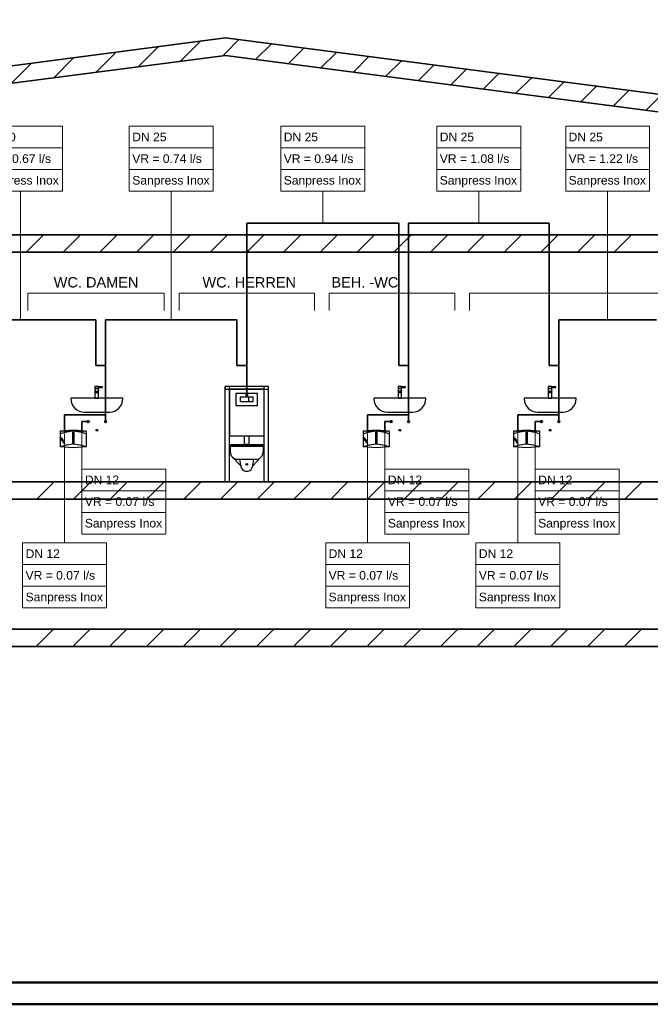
# Model space of a CAD drawing. Extents: x -110 to 890, y -109 to 311.
# Tile 2 of 7: x 148 to 294, y -109 to 118. Entities that reach past the tile are written whole.
import ezdxf
from ezdxf.lldxf.tags import DXFTag

# ---------------------------------------------------------------- set-up
doc = ezdxf.new("R2010")
doc.units = 0
doc.layers.get('0').update_dxf_attribs({"lineweight": 35})
for name, color, linetype, lineweight in [('412_OBJ', 7, 'Continuous', 25), ('DEND_OBJ', 7, 'Continuous', 25), ('OBJ', 7, 'Continuous', 25), ('Raumnummerierung', 7, 'Continuous', 18)]:
    doc.layers.add(name, color=color, linetype=linetype, lineweight=lineweight)
for name, color, linetype, lineweight, true_color in [('A_Wand_allgemein', 7, 'Continuous', 35, 0x585858), ('DEND_TWW', 1, 'DASHED2', 35, 0xff0000), ('L_Klimageraet', 7, 'Continuous', 35, 0xababab), ('Rahmen', 7, 'Continuous', 35, 0x009900), ('S_Kaltwasser', 7, 'Continuous', 35, 0x005e00), ('S_Kaltwasser_Beschriftung', 7, 'Continuous', 18, 0x005e00), ('S_Trinkwasser', 7, 'Continuous', 35, 0x005e00), ('S_Warmwasser', 1, 'fein_strichliert', 35, 0xff0000), ('S_Warmwasser_Beschriftung', 1, 'Continuous', 18, 0xff0000), ('Schmutzwasser', 7, 'Continuous', 25, 0xff6600)]:
    doc.layers.add(name, color=color, linetype=linetype, lineweight=lineweight, true_color=true_color)
doc.styles.get("Standard").update_dxf_attribs({"font": 'arial.ttf'})
tags = doc.linetypes.add('DASHED2', pattern=[0.375, 0.25, -0.125]).pattern_tags.tags
tags[6:7] = [DXFTag(74, 4), DXFTag(75, 0), DXFTag(340, '0'), DXFTag(46, 1.0), DXFTag(50, 0.0), DXFTag(44, 0.0), DXFTag(45, 0.0)]
tags[4:5] = [DXFTag(74, 4), DXFTag(75, 0), DXFTag(340, '0'), DXFTag(46, 1.0), DXFTag(50, 0.0), DXFTag(44, 0.0), DXFTag(45, 0.0)]
tags = doc.linetypes.add('fein_strichliert', pattern=[4, 1, -2, 1]).pattern_tags.tags
tags[8:9] = [DXFTag(74, 4), DXFTag(75, 0), DXFTag(340, '0'), DXFTag(46, 0.0), DXFTag(50, 0.0), DXFTag(44, 0.0), DXFTag(45, 0.0)]
tags[6:7] = [DXFTag(74, 4), DXFTag(75, 0), DXFTag(340, '0'), DXFTag(46, 0.0), DXFTag(50, 0.0), DXFTag(44, 0.0), DXFTag(45, 0.0)]
tags[4:5] = [DXFTag(74, 4), DXFTag(75, 0), DXFTag(340, '0'), DXFTag(46, 0.0), DXFTag(50, 0.0), DXFTag(44, 0.0), DXFTag(45, 0.0)]

# ---------------------------------------------------------------- blocks, each defined once
blk = doc.blocks.new('Wand-A07AMNUD1N', base_point=(-43.3, -26.63))
at = {"color": 0, "linetype": 'ByBlock', "lineweight": -2, "ltscale": 0.35}
for p, q in [((-43.3, -22.63), (660.28, -22.63)), ((-43.3, -26.63), (664.28, -26.63))]:
    blk.add_line(p, q, dxfattribs=at)
at = {"color": 0, "lineweight": -2}
for p, q in [((151.81, -26.63), (155.81, -22.63)), ((160.29, -26.63), (164.29, -22.63)), ((168.78, -26.63), (172.78, -22.63)), ((177.26, -26.63), (181.26, -22.63)), ((185.75, -26.63), (189.75, -22.63)), ((194.24, -26.63), (198.24, -22.63)), ((202.72, -26.63), (206.72, -22.63)), ((211.21, -26.63), (215.21, -22.63)), ((219.69, -26.63), (223.69, -22.63)), ((228.18, -26.63), (232.18, -22.63)), ((236.66, -26.63), (240.66, -22.63)), ((245.15, -26.63), (249.15, -22.63)), ((253.63, -26.63), (257.63, -22.63)), ((262.12, -26.63), (266.12, -22.63)), ((270.6, -26.63), (274.6, -22.63)), ((279.09, -26.63), (283.09, -22.63)), ((287.57, -26.63), (291.57, -22.63))]:
    blk.add_line(p, q, dxfattribs=at)
blk = doc.blocks.new('Wand-A07AMNUH1N', base_point=(-43.3, 64.44))
at = {"color": 0, "linetype": 'ByBlock', "lineweight": -2, "ltscale": 0.35}
for p, q in [((434.31, 68.44), (-43.3, 68.44)), ((434.31, 64.44), (-43.3, 64.44))]:
    blk.add_line(p, q, dxfattribs=at)
at = {"color": 0, "lineweight": -2}
for p, q in [((149.54, 64.44), (153.54, 68.44)), ((158.02, 64.44), (162.02, 68.44)), ((166.51, 64.44), (170.51, 68.44)), ((175, 64.44), (179, 68.44)), ((183.48, 64.44), (187.48, 68.44)), ((191.97, 64.44), (195.97, 68.44)), ((200.45, 64.44), (204.45, 68.44)), ((208.94, 64.44), (212.94, 68.44)), ((217.42, 64.44), (221.42, 68.44)), ((225.91, 64.44), (229.91, 68.44)), ((234.39, 64.44), (238.39, 68.44)), ((242.88, 64.44), (246.88, 68.44)), ((251.36, 64.44), (255.36, 68.44)), ((259.85, 64.44), (263.85, 68.44)), ((268.33, 64.44), (272.33, 68.44)), ((276.82, 64.44), (280.82, 68.44)), ((285.3, 64.44), (289.3, 68.44))]:
    blk.add_line(p, q, dxfattribs=at)
blk = doc.blocks.new('Wand-A07AMNUT1N', base_point=(-43.3, 7.44))
at = {"color": 0, "linetype": 'ByBlock', "lineweight": -2, "ltscale": 0.35}
for p, q in [((-43.3, 11.44), (434.31, 11.44)), ((-43.3, 7.44), (434.31, 7.44))]:
    blk.add_line(p, q, dxfattribs=at)
at = {"color": 0, "lineweight": -2}
for p, q in [((151.94, 7.44), (155.94, 11.44)), ((160.43, 7.44), (164.43, 11.44)), ((168.91, 7.44), (172.91, 11.44)), ((177.4, 7.44), (181.4, 11.44)), ((185.88, 7.44), (189.88, 11.44)), ((194.37, 7.44), (198.37, 11.44)), ((202.85, 7.44), (206.85, 11.44)), ((211.34, 7.44), (215.34, 11.44)), ((219.82, 7.44), (223.82, 11.44)), ((228.31, 7.44), (232.31, 11.44)), ((236.8, 7.44), (240.8, 11.44)), ((245.28, 7.44), (249.28, 11.44)), ((253.77, 7.44), (257.77, 11.44)), ((262.25, 7.44), (266.25, 11.44)), ((270.74, 7.44), (274.74, 11.44)), ((279.22, 7.44), (283.22, 11.44)), ((287.71, 7.44), (291.71, 11.44))]:
    blk.add_line(p, q, dxfattribs=at)
blk = doc.blocks.new('Blockreferenz-A07AMNW91N', base_point=(229.81, 23.12))
at = {"color": 0, "linetype": 'ByBlock', "lineweight": -2, "ltscale": 0.25}
for p, q in [((235.37, 33.44), (235.37, 33.02)), ((236.21, 33.44), (235.37, 33.44)), ((235.37, 33.44), (235.37, 30.72)), ((236.21, 33.44), (235.37, 33.44)), ((235.37, 33.04), (236.21, 33.04)), ((235.37, 33.02), (236.21, 33.02)), ((235.57, 32.26), (235.57, 32)), ((235.57, 32.08), (236.01, 32.08)), ((235.57, 32), (236.01, 32)), ((236.01, 32), (236.01, 32.26)), ((236.21, 33.02), (236.21, 33.44)), ((236.21, 30.72), (236.21, 33.44)), ((236.21, 33.36), (236.21, 33.2)), ((237.11, 33.36), (236.21, 33.36)), ((236.21, 33.32), (236.21, 33.24)), ((237.07, 33.32), (236.21, 33.32)), ((236.21, 33.24), (237.07, 33.24)), ((236.21, 33.2), (236.21, 33.22)), ((236.21, 33.2), (237.11, 33.2)), ((237.07, 33.24), (237.07, 33.32)), ((237.11, 33.2), (237.11, 33.36)), ((241.71, 30.72), (229.91, 30.72)), ((235.37, 30.72), (236.21, 30.72)), ((232.91, 27.52), (238.71, 27.52))]:
    blk.add_line(p, q, dxfattribs=at)
blk.add_circle((235.79, 32.58), 0.38, dxfattribs=at)
for centre, major_axis in [((229.91, 30.62), (0, 0.1)), ((232.91, 30.62), (-3.1, 0)), ((238.71, 30.62), (0, -3.1)), ((241.71, 30.62), (0.1, 0))]:
    blk.add_ellipse(centre, major_axis=major_axis, ratio=1, start_param=0, end_param=1.570796, dxfattribs=at)
at = {"layer": 'DEND_TWW', "linetype": 'DASHED2', "ltscale": 0.35}
blk.add_circle((233.81, 25.32), 0.2, dxfattribs=at)
at = {"layer": 'S_Trinkwasser', "linetype": 'ByBlock', "ltscale": 0.35}
blk.add_circle((237.81, 25.32), 0.2, dxfattribs=at)
at = {"layer": 'Schmutzwasser', "linetype": 'ByBlock', "lineweight": -2, "ltscale": 0.25}
blk.add_circle((235.81, 23.32), 0.2, dxfattribs=at)
blk = doc.blocks.new('Blockreferenz-A07AMNWL1N', base_point=(264.5, 23.12))
at = {"color": 0, "linetype": 'ByBlock', "lineweight": -2, "ltscale": 0.25}
for p, q in [((270.06, 33.44), (270.06, 33.02)), ((270.9, 33.44), (270.06, 33.44)), ((270.06, 33.44), (270.06, 30.72)), ((270.9, 33.44), (270.06, 33.44)), ((270.06, 33.04), (270.9, 33.04)), ((270.06, 33.02), (270.9, 33.02)), ((270.26, 32.26), (270.26, 32)), ((270.26, 32.08), (270.7, 32.08)), ((270.26, 32), (270.7, 32)), ((270.7, 32), (270.7, 32.26)), ((270.9, 33.02), (270.9, 33.44)), ((270.9, 30.72), (270.9, 33.44)), ((270.9, 33.36), (270.9, 33.2)), ((271.8, 33.36), (270.9, 33.36)), ((270.9, 33.32), (270.9, 33.24)), ((271.76, 33.32), (270.9, 33.32)), ((270.9, 33.24), (271.76, 33.24)), ((270.9, 33.2), (270.9, 33.22)), ((270.9, 33.2), (271.8, 33.2)), ((271.76, 33.24), (271.76, 33.32)), ((271.8, 33.2), (271.8, 33.36)), ((276.4, 30.72), (264.6, 30.72)), ((270.06, 30.72), (270.9, 30.72)), ((267.6, 27.52), (273.4, 27.52))]:
    blk.add_line(p, q, dxfattribs=at)
blk.add_circle((270.48, 32.58), 0.38, dxfattribs=at)
for centre, major_axis in [((264.6, 30.62), (0, 0.1)), ((267.6, 30.62), (-3.1, 0)), ((273.4, 30.62), (0, -3.1)), ((276.4, 30.62), (0.1, 0))]:
    blk.add_ellipse(centre, major_axis=major_axis, ratio=1, start_param=0, end_param=1.570796, dxfattribs=at)
at = {"layer": 'DEND_TWW', "linetype": 'DASHED2', "ltscale": 0.35}
blk.add_circle((268.5, 25.32), 0.2, dxfattribs=at)
at = {"layer": 'S_Trinkwasser', "linetype": 'ByBlock', "ltscale": 0.35}
blk.add_circle((272.5, 25.32), 0.2, dxfattribs=at)
at = {"layer": 'Schmutzwasser', "linetype": 'ByBlock', "lineweight": -2, "ltscale": 0.25}
blk.add_circle((270.5, 23.32), 0.2, dxfattribs=at)
blk = doc.blocks.new('Blockreferenz-A07AMNWN1N', base_point=(262.06, 19.28))
at = {"color": 0, "linetype": 'ByBlock', "lineweight": -2, "ltscale": 0.25}
for p, q in [((264.06, 23.28), (262.06, 23.08)), ((265.06, 23.08), (262.06, 23.08)), ((262.06, 23.08), (262.06, 19.48)), ((263.46, 22.88), (262.06, 22.48)), ((265.06, 23.08), (263.46, 22.88)), ((266.06, 23.28), (264.06, 23.28)), ((264.96, 20.28), (264.96, 22.88)), ((265.16, 22.88), (264.96, 22.88)), ((266.66, 22.88), (265.06, 23.08)), ((268.06, 23.08), (265.06, 23.08)), ((265.16, 22.88), (265.16, 20.28)), ((268.06, 23.08), (266.06, 23.28)), ((268.06, 22.48), (266.66, 22.88)), ((268.06, 23.08), (268.06, 19.48)), ((262.86, 20.88), (262.26, 21.68)), ((262.86, 20.88), (262.26, 21.08)), ((262.26, 21.08), (262.86, 20.48)), ((263.06, 20.28), (262.66, 20.48)), ((262.66, 20.48), (262.86, 20.48)), ((262.86, 20.48), (262.86, 20.68)), ((262.86, 20.68), (263.06, 20.28)), ((263.46, 19.88), (262.06, 19.48)), ((265.06, 19.28), (262.06, 19.48)), ((265.06, 20.08), (263.46, 19.88)), ((265.16, 20.28), (264.96, 20.28)), ((266.66, 19.88), (265.06, 20.08)), ((268.06, 19.48), (265.06, 19.28)), ((268.06, 19.48), (266.66, 19.88))]:
    blk.add_line(p, q, dxfattribs=at)
at = {"color": 3, "linetype": 'ByBlock', "lineweight": -2, "ltscale": 0.25, "true_color": 0x00ff00}
blk.add_circle((263.06, 23.08), 0.2, dxfattribs=at)
at = {"color": 1, "linetype": 'ByBlock', "lineweight": -2, "ltscale": 0.25, "true_color": 0xff0000}
blk.add_circle((267.06, 23.08), 0.2, dxfattribs=at)
blk = doc.blocks.new('Blockreferenz-A07AMNWP1N', base_point=(195.44, 11.44))
at = {"color": 0, "linetype": 'ByBlock', "lineweight": -2, "ltscale": 0.25}
for p, q in [((195.44, 33.44), (195.44, 32.84)), ((205.44, 33.44), (195.44, 33.44)), ((195.44, 11.44), (195.44, 33.44)), ((195.44, 32.84), (205.44, 32.84)), ((196.44, 11.44), (196.44, 33.44)), ((196.44, 32.84), (196.44, 22.04)), ((204.44, 32.84), (196.44, 32.84)), ((197.94, 31.84), (197.94, 29.04)), ((202.94, 31.84), (197.94, 31.84)), ((202.94, 29.04), (202.94, 31.84)), ((204.44, 11.44), (204.44, 33.44)), ((204.44, 22.04), (204.44, 32.84)), ((205.44, 32.84), (205.44, 33.44)), ((205.44, 11.44), (205.44, 33.44)), ((198.94, 30.94), (198.94, 29.94)), ((201.94, 30.94), (198.94, 30.94)), ((198.94, 29.94), (201.94, 29.94)), ((200.94, 29.94), (200.94, 30.94)), ((201.94, 29.94), (201.94, 30.94)), ((197.94, 29.04), (202.94, 29.04)), ((196.44, 22.04), (204.44, 22.04)), ((199.94, 20.04), (199.94, 22.04)), ((199.94, 22.04), (200.94, 22.04)), ((200.94, 22.04), (200.94, 20.04)), ((196.64, 19.74), (196.64, 19.64)), ((204.24, 19.74), (196.64, 19.74)), ((196.64, 19.64), (204.24, 19.64)), ((196.64, 19.64), (196.64, 18.34)), ((196.94, 20.04), (203.94, 20.04)), ((200.94, 20.04), (199.94, 20.04)), ((204.24, 19.64), (204.24, 19.74)), ((204.24, 19.64), (204.24, 18.34)), ((199.04, 15.14), (197.24, 17.04)), ((198.44, 16.64), (202.44, 16.64)), ((199.04, 15.24), (198.84, 16.64)), ((201.84, 15.14), (203.64, 17.04)), ((201.84, 15.24), (202.04, 16.64))]:
    blk.add_line(p, q, dxfattribs=at)
at = {"color": 3, "linetype": 'ByBlock', "lineweight": -2, "ltscale": 0.25, "true_color": 0x00ff00}
blk.add_circle((200.44, 31.44), 0.2, dxfattribs=at)
at = {"color": 22, "linetype": 'ByBlock', "lineweight": -2, "ltscale": 0.25, "true_color": 0xcc3300}
blk.add_circle((200.44, 15.44), 0.2, dxfattribs=at)
at = {"color": 0, "linetype": 'ByBlock', "lineweight": -2, "ltscale": 0.25}
for centre, major_axis, end_param in [((196.94, 19.74), (0, 0.3), 1.570796), ((198.34, 18.34), (-1.7, 0), 1.629552), ((202.54, 18.34), (-0.1, -1.7), 1.629552), ((203.94, 19.74), (0.3, 0), 1.570796), ((200.44, 15.24), (-1.4, 0), 3.141593)]:
    blk.add_ellipse(centre, major_axis=major_axis, ratio=1, start_param=0, end_param=end_param, dxfattribs=at)
blk = doc.blocks.new('Blockreferenz-A07AMNWR1N', base_point=(227.36, 19.28))
at = {"color": 0, "linetype": 'ByBlock', "lineweight": -2, "ltscale": 0.25}
for p, q in [((229.36, 23.28), (227.36, 23.08)), ((230.36, 23.08), (227.36, 23.08)), ((227.36, 23.08), (227.36, 19.48)), ((228.76, 22.88), (227.36, 22.48)), ((230.36, 23.08), (228.76, 22.88)), ((231.36, 23.28), (229.36, 23.28)), ((230.26, 20.28), (230.26, 22.88)), ((230.46, 22.88), (230.26, 22.88)), ((231.96, 22.88), (230.36, 23.08)), ((233.36, 23.08), (230.36, 23.08)), ((230.46, 22.88), (230.46, 20.28)), ((233.36, 23.08), (231.36, 23.28)), ((233.36, 22.48), (231.96, 22.88)), ((233.36, 23.08), (233.36, 19.48)), ((228.16, 20.88), (227.56, 21.68)), ((228.16, 20.88), (227.56, 21.08)), ((227.56, 21.08), (228.16, 20.48)), ((228.36, 20.28), (227.96, 20.48)), ((227.96, 20.48), (228.16, 20.48)), ((228.16, 20.48), (228.16, 20.68)), ((228.16, 20.68), (228.36, 20.28)), ((228.76, 19.88), (227.36, 19.48)), ((230.36, 19.28), (227.36, 19.48)), ((230.36, 20.08), (228.76, 19.88)), ((230.46, 20.28), (230.26, 20.28)), ((231.96, 19.88), (230.36, 20.08)), ((233.36, 19.48), (230.36, 19.28)), ((233.36, 19.48), (231.96, 19.88))]:
    blk.add_line(p, q, dxfattribs=at)
at = {"color": 3, "linetype": 'ByBlock', "lineweight": -2, "ltscale": 0.25, "true_color": 0x00ff00}
blk.add_circle((228.36, 23.08), 0.2, dxfattribs=at)
at = {"color": 1, "linetype": 'ByBlock', "lineweight": -2, "ltscale": 0.25, "true_color": 0xff0000}
blk.add_circle((232.36, 23.08), 0.2, dxfattribs=at)
blk = doc.blocks.new('Blockreferenz-A07AMNWT1N', base_point=(159.84, 23.12))
at = {"color": 0, "linetype": 'ByBlock', "lineweight": -2, "ltscale": 0.25}
for p, q in [((165.4, 33.44), (165.4, 33.02)), ((166.24, 33.44), (165.4, 33.44)), ((165.4, 33.44), (165.4, 30.72)), ((166.24, 33.44), (165.4, 33.44)), ((165.4, 33.04), (166.24, 33.04)), ((165.4, 33.02), (166.24, 33.02)), ((165.6, 32.26), (165.6, 32)), ((165.6, 32.08), (166.04, 32.08)), ((165.6, 32), (166.04, 32)), ((166.04, 32), (166.04, 32.26)), ((166.24, 33.02), (166.24, 33.44)), ((166.24, 30.72), (166.24, 33.44)), ((166.24, 33.36), (166.24, 33.2)), ((167.14, 33.36), (166.24, 33.36)), ((166.24, 33.32), (166.24, 33.24)), ((167.1, 33.32), (166.24, 33.32)), ((166.24, 33.24), (167.1, 33.24)), ((166.24, 33.2), (166.24, 33.22)), ((166.24, 33.2), (167.14, 33.2)), ((167.1, 33.24), (167.1, 33.32)), ((167.14, 33.2), (167.14, 33.36)), ((171.74, 30.72), (159.94, 30.72)), ((165.4, 30.72), (166.24, 30.72)), ((162.94, 27.52), (168.74, 27.52))]:
    blk.add_line(p, q, dxfattribs=at)
blk.add_circle((165.82, 32.58), 0.38, dxfattribs=at)
for centre, major_axis in [((159.94, 30.62), (0, 0.1)), ((162.94, 30.62), (-3.1, 0)), ((168.74, 30.62), (0, -3.1)), ((171.74, 30.62), (0.1, 0))]:
    blk.add_ellipse(centre, major_axis=major_axis, ratio=1, start_param=0, end_param=1.570796, dxfattribs=at)
at = {"layer": 'DEND_TWW', "linetype": 'DASHED2', "ltscale": 0.35}
blk.add_circle((163.84, 25.32), 0.2, dxfattribs=at)
at = {"layer": 'S_Trinkwasser', "linetype": 'ByBlock', "ltscale": 0.35}
blk.add_circle((167.84, 25.32), 0.2, dxfattribs=at)
at = {"layer": 'Schmutzwasser', "linetype": 'ByBlock', "lineweight": -2, "ltscale": 0.25}
blk.add_circle((165.84, 23.32), 0.2, dxfattribs=at)
blk = doc.blocks.new('Blockreferenz-A07AMNWV1N', base_point=(157.39, 19.28))
at = {"color": 0, "linetype": 'ByBlock', "lineweight": -2, "ltscale": 0.25}
for p, q in [((159.39, 23.28), (157.39, 23.08)), ((160.39, 23.08), (157.39, 23.08)), ((157.39, 23.08), (157.39, 19.48)), ((158.79, 22.88), (157.39, 22.48)), ((160.39, 23.08), (158.79, 22.88)), ((161.39, 23.28), (159.39, 23.28)), ((160.29, 20.28), (160.29, 22.88)), ((160.49, 22.88), (160.29, 22.88)), ((161.99, 22.88), (160.39, 23.08)), ((163.39, 23.08), (160.39, 23.08)), ((160.49, 22.88), (160.49, 20.28)), ((163.39, 23.08), (161.39, 23.28)), ((163.39, 22.48), (161.99, 22.88)), ((163.39, 23.08), (163.39, 19.48)), ((158.19, 20.88), (157.59, 21.68)), ((158.19, 20.88), (157.59, 21.08)), ((157.59, 21.08), (158.19, 20.48)), ((158.39, 20.28), (157.99, 20.48)), ((157.99, 20.48), (158.19, 20.48)), ((158.19, 20.48), (158.19, 20.68)), ((158.19, 20.68), (158.39, 20.28)), ((158.79, 19.88), (157.39, 19.48)), ((160.39, 19.28), (157.39, 19.48)), ((160.39, 20.08), (158.79, 19.88)), ((160.49, 20.28), (160.29, 20.28)), ((161.99, 19.88), (160.39, 20.08)), ((163.39, 19.48), (160.39, 19.28)), ((163.39, 19.48), (161.99, 19.88))]:
    blk.add_line(p, q, dxfattribs=at)
at = {"color": 3, "linetype": 'ByBlock', "lineweight": -2, "ltscale": 0.25, "true_color": 0x00ff00}
blk.add_circle((158.39, 23.08), 0.2, dxfattribs=at)
at = {"color": 1, "linetype": 'ByBlock', "lineweight": -2, "ltscale": 0.25, "true_color": 0xff0000}
blk.add_circle((162.39, 23.08), 0.2, dxfattribs=at)
blk = doc.blocks.new('Wand-A07AMNXD1N', base_point=(-47.3, 78.75))
at = {"color": 0, "linetype": 'ByBlock', "lineweight": -2, "ltscale": 0.35}
for p, q in [((-47.3, 82.27), (195.5, 113.92)), ((-43.3, 78.75), (195.5, 109.89))]:
    blk.add_line(p, q, dxfattribs=at)
at = {"color": 0, "lineweight": -2}
for p, q in [((175.4, 107.27), (180.04, 111.9)), ((185.15, 108.54), (189.79, 113.18)), ((155.88, 104.72), (160.52, 109.36)), ((165.64, 105.99), (170.28, 110.63)), ((194.91, 109.81), (195.5, 110.4)), ((146.13, 103.45), (150.76, 108.09)), ((126.61, 100.91), (131.25, 105.54)), ((136.37, 102.18), (141.01, 106.82)), ((107.1, 98.36), (111.73, 103)), ((116.85, 99.63), (121.49, 104.27)), ((87.58, 95.82), (92.22, 100.46)), ((97.34, 97.09), (101.98, 101.73)), ((68.07, 93.27), (72.71, 97.91)), ((77.82, 94.54), (82.46, 99.18)), ((58.31, 92), (62.95, 96.64)), ((38.79, 89.46), (43.43, 94.1)), ((48.55, 90.73), (53.19, 95.37)), ((19.28, 86.91), (23.92, 91.55)), ((29.04, 88.18), (33.68, 92.82)), ((-0.23, 84.37), (4.4, 89.01)), ((9.52, 85.64), (14.16, 90.28)), ((-19.75, 81.82), (-15.11, 86.46)), ((-9.99, 83.1), (-5.35, 87.74)), ((-29.51, 80.55), (-24.87, 85.19)), ((-45.95, 81.08), (-44.38, 82.65)), ((-39.26, 79.28), (-34.63, 83.92))]:
    blk.add_line(p, q, dxfattribs=at)
blk = doc.blocks.new('Wand-A07AMNXF1N', base_point=(195.5, 78.75))
at = {"color": 0, "linetype": 'ByBlock', "lineweight": -2, "ltscale": 0.35}
for p, q in [((438.31, 82.27), (195.5, 113.92)), ((434.31, 78.75), (195.5, 109.89))]:
    blk.add_line(p, q, dxfattribs=at)
at = {"color": 0, "lineweight": -2}
for p, q in [((195.5, 110.4), (198.62, 113.51)), ((202.56, 108.97), (206.12, 112.54)), ((210.06, 107.99), (213.63, 111.56)), ((217.57, 107.01), (221.14, 110.58)), ((225.08, 106.03), (228.64, 109.6)), ((232.58, 105.05), (236.15, 108.62)), ((240.09, 104.07), (243.66, 107.64)), ((247.6, 103.1), (251.16, 106.66)), ((255.1, 102.12), (258.67, 105.69)), ((262.61, 101.14), (266.18, 104.71)), ((270.12, 100.16), (273.68, 103.73)), ((277.62, 99.18), (281.19, 102.75)), ((285.13, 98.2), (288.7, 101.77)), ((292.64, 97.22), (296.2, 100.79)), ((300.14, 96.25), (303.71, 99.81)), ((307.65, 95.27), (311.22, 98.84)), ((315.16, 94.29), (318.72, 97.86)), ((322.66, 93.31), (326.23, 96.88)), ((330.17, 92.33), (333.74, 95.9)), ((337.68, 91.35), (341.24, 94.92)), ((345.18, 90.37), (348.75, 93.94)), ((352.69, 89.39), (356.26, 92.96)), ((360.2, 88.42), (363.76, 91.98)), ((367.7, 87.44), (371.27, 91.01)), ((375.21, 86.46), (378.78, 90.03)), ((382.72, 85.48), (386.28, 89.05)), ((390.22, 84.5), (393.79, 88.07)), ((397.73, 83.52), (401.3, 87.09)), ((405.24, 82.54), (408.8, 86.11)), ((412.74, 81.57), (416.31, 85.13)), ((420.25, 80.59), (423.82, 84.16)), ((427.76, 79.61), (431.32, 83.18))]:
    blk.add_line(p, q, dxfattribs=at)
blk = doc.blocks.new('Bauteilbeschriftung-A07AMNYB1N', base_point=(274.09, 48.82))
at = {"color": 0, "lineweight": -2}
for p, q in [((274.09, 93.54), (293.46, 93.54)), ((274.09, 78.54), (274.09, 93.54)), ((293.46, 93.54), (293.46, 78.54)), ((274.09, 88.54), (293.46, 88.54)), ((274.09, 83.54), (293.46, 83.54)), ((293.46, 78.54), (274.09, 78.54))]:
    blk.add_line(p, q, dxfattribs=at)
at = {"color": 0, "linetype": 'ByBlock', "lineweight": -2, "ltscale": 0.18}
blk.add_line((283.78, 78.54), (283.78, 48.82), dxfattribs=at)
at = {"color": 0, "linetype": 'ByBlock', "lineweight": -2, "ltscale": 0.18, "char_height": 2, "attachment_point": 1}
for s, insert in [('{\\fArial;DN 25}', (274.75, 92.04)), ('{\\fArial;VR = 1.22 l/s}', (274.75, 87.04)), ('{\\fArial;Sanpress Inox}', (274.75, 82.04))]:
    blk.add_mtext(s, dxfattribs=dict(at, insert=insert))
blk = doc.blocks.new('Bauteilbeschriftung-A07AMNYD1N', base_point=(244.34, 71.11))
at = {"color": 0, "lineweight": -2}
for p, q in [((244.34, 93.54), (263.72, 93.54)), ((244.34, 78.54), (244.34, 93.54)), ((263.72, 93.54), (263.72, 78.54)), ((244.34, 88.54), (263.72, 88.54)), ((244.34, 83.54), (263.72, 83.54)), ((263.72, 78.54), (244.34, 78.54))]:
    blk.add_line(p, q, dxfattribs=at)
at = {"color": 0, "linetype": 'ByBlock', "lineweight": -2, "ltscale": 0.18}
blk.add_line((254.03, 78.54), (254.03, 71.11), dxfattribs=at)
at = {"color": 0, "linetype": 'ByBlock', "lineweight": -2, "ltscale": 0.18, "char_height": 2, "attachment_point": 1}
for s, insert in [('{\\fArial;DN 25}', (245.01, 92.04)), ('{\\fArial;VR = 1.08 l/s}', (245.01, 87.04)), ('{\\fArial;Sanpress Inox}', (245.01, 82.04))]:
    blk.add_mtext(s, dxfattribs=dict(at, insert=insert))
blk = doc.blocks.new('Bauteilbeschriftung-A07AMNYF1N', base_point=(208.31, 71.11))
at = {"color": 0, "lineweight": -2}
for p, q in [((208.31, 93.54), (227.69, 93.54)), ((208.31, 78.54), (208.31, 93.54)), ((227.69, 93.54), (227.69, 78.54)), ((208.31, 88.54), (227.69, 88.54)), ((208.31, 83.54), (227.69, 83.54)), ((227.69, 78.54), (208.31, 78.54))]:
    blk.add_line(p, q, dxfattribs=at)
at = {"color": 0, "linetype": 'ByBlock', "lineweight": -2, "ltscale": 0.18}
blk.add_line((218, 78.54), (218, 71.11), dxfattribs=at)
at = {"color": 0, "linetype": 'ByBlock', "lineweight": -2, "ltscale": 0.18, "char_height": 2, "attachment_point": 1}
for s, insert in [('{\\fArial;DN 25}', (208.98, 92.04)), ('{\\fArial;VR = 0.94 l/s}', (208.98, 87.04)), ('{\\fArial;Sanpress Inox}', (208.98, 82.04))]:
    blk.add_mtext(s, dxfattribs=dict(at, insert=insert))
blk = doc.blocks.new('Bauteilbeschriftung-A07AMNYH1N', base_point=(173.33, 48.82))
at = {"color": 0, "lineweight": -2}
for p, q in [((173.33, 93.54), (192.7, 93.54)), ((173.33, 78.54), (173.33, 93.54)), ((192.7, 93.54), (192.7, 78.54)), ((173.33, 88.54), (192.7, 88.54)), ((173.33, 83.54), (192.7, 83.54)), ((192.7, 78.54), (173.33, 78.54))]:
    blk.add_line(p, q, dxfattribs=at)
at = {"color": 0, "linetype": 'ByBlock', "lineweight": -2, "ltscale": 0.18}
blk.add_line((183.02, 78.54), (183.02, 48.82), dxfattribs=at)
at = {"color": 0, "linetype": 'ByBlock', "lineweight": -2, "ltscale": 0.18, "char_height": 2, "attachment_point": 1}
for s, insert in [('{\\fArial;DN 25}', (174, 92.04)), ('{\\fArial;VR = 0.74 l/s}', (174, 87.04)), ('{\\fArial;Sanpress Inox}', (174, 82.04))]:
    blk.add_mtext(s, dxfattribs=dict(at, insert=insert))
blk = doc.blocks.new('Bauteilbeschriftung-A07AMNYJ1N', base_point=(138.52, 48.82))
at = {"color": 0, "lineweight": -2}
for p, q in [((138.52, 93.54), (157.89, 93.54)), ((138.52, 78.54), (138.52, 93.54)), ((157.89, 93.54), (157.89, 78.54)), ((138.52, 88.54), (157.89, 88.54)), ((138.52, 83.54), (157.89, 83.54)), ((157.89, 78.54), (138.52, 78.54))]:
    blk.add_line(p, q, dxfattribs=at)
at = {"color": 0, "linetype": 'ByBlock', "lineweight": -2, "ltscale": 0.18}
blk.add_line((148.2, 78.54), (148.2, 48.82), dxfattribs=at)
at = {"color": 0, "linetype": 'ByBlock', "lineweight": -2, "ltscale": 0.18, "char_height": 2, "attachment_point": 1}
for s, insert in [('{\\fArial;DN 20}', (139.18, 92.04)), ('{\\fArial;VR = 0.67 l/s}', (139.18, 87.04)), ('{\\fArial;Sanpress Inox}', (139.18, 82.04))]:
    blk.add_mtext(s, dxfattribs=dict(at, insert=insert))
blk = doc.blocks.new('Bauteilbeschriftung-A07AMNYX1N', base_point=(148.7, -17.68))
at = {"color": 0, "linetype": 'ByBlock', "lineweight": -2, "ltscale": 0.18}
blk.add_line((158.39, -2.68), (158.39, 22.59), dxfattribs=at)
at = {"color": 0, "lineweight": -2}
for p, q in [((148.7, -2.68), (168.08, -2.68)), ((148.7, -17.68), (148.7, -2.68)), ((168.08, -2.68), (168.08, -17.68)), ((148.7, -7.68), (168.08, -7.68)), ((148.7, -12.68), (168.08, -12.68)), ((168.08, -17.68), (148.7, -17.68))]:
    blk.add_line(p, q, dxfattribs=at)
at = {"color": 0, "linetype": 'ByBlock', "lineweight": -2, "ltscale": 0.18, "char_height": 2, "attachment_point": 1}
for s, insert in [('{\\fArial;DN 12}', (149.37, -4.18)), ('{\\fArial;VR = 0.07 l/s}', (149.37, -9.18)), ('{\\fArial;Sanpress Inox}', (149.37, -14.18))]:
    blk.add_mtext(s, dxfattribs=dict(at, insert=insert))
blk = doc.blocks.new('Bauteilbeschriftung-A07AMNYZ1N', base_point=(218.67, -17.68))
at = {"color": 0, "linetype": 'ByBlock', "lineweight": -2, "ltscale": 0.18}
blk.add_line((228.36, -2.68), (228.36, 22.59), dxfattribs=at)
at = {"color": 0, "lineweight": -2}
for p, q in [((218.67, -2.68), (238.04, -2.68)), ((218.67, -17.68), (218.67, -2.68)), ((238.04, -2.68), (238.04, -17.68)), ((218.67, -7.68), (238.04, -7.68)), ((218.67, -12.68), (238.04, -12.68)), ((238.04, -17.68), (218.67, -17.68))]:
    blk.add_line(p, q, dxfattribs=at)
at = {"color": 0, "linetype": 'ByBlock', "lineweight": -2, "ltscale": 0.18, "char_height": 2, "attachment_point": 1}
for s, insert in [('{\\fArial;DN 12}', (219.34, -4.18)), ('{\\fArial;VR = 0.07 l/s}', (219.34, -9.18)), ('{\\fArial;Sanpress Inox}', (219.34, -14.18))]:
    blk.add_mtext(s, dxfattribs=dict(at, insert=insert))
blk = doc.blocks.new('Bauteilbeschriftung-A07AMNZ11N', base_point=(253.37, -17.68))
at = {"color": 0, "linetype": 'ByBlock', "lineweight": -2, "ltscale": 0.18}
blk.add_line((263.06, -2.68), (263.06, 22.59), dxfattribs=at)
at = {"color": 0, "lineweight": -2}
for p, q in [((253.37, -2.68), (272.74, -2.68)), ((253.37, -17.68), (253.37, -2.68)), ((272.74, -2.68), (272.74, -17.68)), ((253.37, -7.68), (272.74, -7.68)), ((253.37, -12.68), (272.74, -12.68)), ((272.74, -17.68), (253.37, -17.68))]:
    blk.add_line(p, q, dxfattribs=at)
at = {"color": 0, "linetype": 'ByBlock', "lineweight": -2, "ltscale": 0.18, "char_height": 2, "attachment_point": 1}
for s, insert in [('{\\fArial;DN 12}', (254.03, -4.18)), ('{\\fArial;VR = 0.07 l/s}', (254.03, -9.18)), ('{\\fArial;Sanpress Inox}', (254.03, -14.18))]:
    blk.add_mtext(s, dxfattribs=dict(at, insert=insert))
blk = doc.blocks.new('Bauteilbeschriftung-A07AMNZ91N', base_point=(162.39, -0.64))
at = {"color": 0, "linetype": 'ByBlock', "lineweight": -2, "ltscale": 0.18}
blk.add_line((162.39, 14.36), (162.39, 25.32), dxfattribs=at)
at = {"color": 0, "lineweight": -2}
for p, q in [((162.39, 14.36), (181.77, 14.36)), ((162.39, -0.64), (162.39, 14.36)), ((181.77, 14.36), (181.77, -0.64)), ((162.39, 9.36), (181.77, 9.36)), ((162.39, 4.36), (181.77, 4.36)), ((181.77, -0.64), (162.39, -0.64))]:
    blk.add_line(p, q, dxfattribs=at)
at = {"color": 0, "linetype": 'ByBlock', "lineweight": -2, "ltscale": 0.18, "char_height": 2, "attachment_point": 1}
for s, insert in [('{\\fArial;DN 12}', (163.06, 12.86)), ('{\\fArial;VR = 0.07 l/s}', (163.06, 7.86)), ('{\\fArial;Sanpress Inox}', (163.06, 2.86))]:
    blk.add_mtext(s, dxfattribs=dict(at, insert=insert))
blk = doc.blocks.new('Bauteilbeschriftung-A07AMNZB1N', base_point=(232.36, -0.64))
at = {"color": 0, "linetype": 'ByBlock', "lineweight": -2, "ltscale": 0.18}
blk.add_line((232.36, 14.36), (232.36, 25.32), dxfattribs=at)
at = {"color": 0, "lineweight": -2}
for p, q in [((232.36, 14.36), (251.73, 14.36)), ((232.36, -0.64), (232.36, 14.36)), ((251.73, 14.36), (251.73, -0.64)), ((232.36, 9.36), (251.73, 9.36)), ((232.36, 4.36), (251.73, 4.36)), ((251.73, -0.64), (232.36, -0.64))]:
    blk.add_line(p, q, dxfattribs=at)
at = {"color": 0, "linetype": 'ByBlock', "lineweight": -2, "ltscale": 0.18, "char_height": 2, "attachment_point": 1}
for s, insert in [('{\\fArial;DN 12}', (233.02, 12.86)), ('{\\fArial;VR = 0.07 l/s}', (233.02, 7.86)), ('{\\fArial;Sanpress Inox}', (233.02, 2.86))]:
    blk.add_mtext(s, dxfattribs=dict(at, insert=insert))
blk = doc.blocks.new('Bauteilbeschriftung-A07AMNZD1N', base_point=(267.06, -0.64))
at = {"color": 0, "linetype": 'ByBlock', "lineweight": -2, "ltscale": 0.18}
blk.add_line((267.06, 14.36), (267.06, 25.32), dxfattribs=at)
at = {"color": 0, "lineweight": -2}
for p, q in [((267.06, 14.36), (286.43, 14.36)), ((267.06, -0.64), (267.06, 14.36)), ((286.43, 14.36), (286.43, -0.64)), ((267.06, 9.36), (286.43, 9.36)), ((267.06, 4.36), (286.43, 4.36)), ((286.43, -0.64), (267.06, -0.64))]:
    blk.add_line(p, q, dxfattribs=at)
at = {"color": 0, "linetype": 'ByBlock', "lineweight": -2, "ltscale": 0.18, "char_height": 2, "attachment_point": 1}
for s, insert in [('{\\fArial;DN 12}', (267.72, 12.86)), ('{\\fArial;VR = 0.07 l/s}', (267.72, 7.86)), ('{\\fArial;Sanpress Inox}', (267.72, 2.86))]:
    blk.add_mtext(s, dxfattribs=dict(at, insert=insert))

msp = doc.modelspace()

# ---------------------------------------------------------------- linework, layer by layer
at = {"layer": 'Rahmen', "lineweight": 50, "ltscale": 0.5}
for points in [[(889.73, -109.23), (889.73, 310.77), (-110.49, 310.77), (-110.49, -109.23), (539.73, -109.23), (789.73, -109.23), (889.73, -109.23)], [(884.73, -104.23), (884.73, 305.77), (-85.49, 305.77), (-85.49, -104.23), (534.73, -104.23), (784.73, -104.23), (884.73, -104.23)]]:
    msp.add_lwpolyline(points, close=True, dxfattribs=at)
at = {"layer": 'Raumnummerierung', "ltscale": 0.18}
for p, q in [((149.87, 54.95), (149.87, 50.95)), ((149.87, 54.95), (181.39, 54.95)), ((181.39, 54.95), (181.39, 50.95)), ((184.8, 54.95), (184.8, 50.95)), ((184.8, 54.95), (216.09, 54.95)), ((216.09, 54.95), (216.09, 50.95)), ((219.5, 54.95), (219.5, 50.95)), ((219.5, 54.95), (248.49, 54.95)), ((248.49, 54.95), (248.49, 50.95)), ((251.91, 54.95), (251.91, 50.95)), ((251.91, 54.95), (360.35, 54.95))]:
    msp.add_line(p, q, dxfattribs=at)
at = {"layer": 'S_Kaltwasser', "ltscale": 0.35}
for p, q in [((235.55, 71.11), (200.44, 71.11)), ((200.44, 31.44), (200.44, 71.11)), ((235.55, 38.26), (235.55, 71.11)), ((270.25, 71.11), (237.81, 71.11)), ((237.81, 71.11), (237.81, 25.32)), ((270.25, 38.26), (270.25, 71.11)), ((165.59, 48.82), (130.82, 48.82)), ((165.59, 38.26), (165.59, 48.82)), ((198.19, 48.82), (167.84, 48.82)), ((167.84, 25.52), (167.84, 48.82)), ((198.19, 38.26), (198.19, 48.82)), ((272.5, 25.52), (272.5, 48.82)), ((272.5, 48.82), (295.05, 48.82)), ((167.84, 38.26), (165.59, 38.26)), ((200.44, 38.26), (198.19, 38.26)), ((237.81, 38.26), (235.55, 38.26)), ((272.5, 38.26), (270.25, 38.26)), ((158.39, 23.08), (158.39, 26.9)), ((158.39, 26.9), (167.84, 26.9)), ((228.36, 23.08), (228.36, 26.9)), ((228.36, 26.9), (237.81, 26.9)), ((263.06, 23.08), (263.06, 26.9)), ((263.06, 26.9), (272.5, 26.9))]:
    msp.add_line(p, q, dxfattribs=at)
at = {"layer": 'S_Warmwasser', "ltscale": 0.35}
for p, q in [((162.39, 23.08), (162.39, 25.32)), ((162.39, 25.32), (163.84, 25.32)), ((232.36, 23.08), (232.36, 25.32)), ((232.36, 25.32), (233.81, 25.32)), ((267.06, 23.08), (267.06, 25.32)), ((267.06, 25.32), (268.5, 25.32))]:
    msp.add_line(p, q, dxfattribs=at)

# ---------------------------------------------------------------- block references
at = {"layer": '412_OBJ', "ltscale": 0.25}
for name, p in [('Blockreferenz-A07AMNWV1N', (157.39, 19.28)), ('Blockreferenz-A07AMNWR1N', (227.36, 19.28)), ('Blockreferenz-A07AMNWN1N', (262.06, 19.28))]:
    msp.add_blockref(name, p, dxfattribs=at)
at = {"layer": 'A_Wand_allgemein', "ltscale": 0.35}
for name, p in [('Wand-A07AMNXD1N', (-47.3, 78.75)), ('Wand-A07AMNXF1N', (195.5, 78.75)), ('Wand-A07AMNUH1N', (-43.3, 64.44)), ('Wand-A07AMNUT1N', (-43.3, 7.44)), ('Wand-A07AMNUD1N', (-43.3, -26.63))]:
    msp.add_blockref(name, p, dxfattribs=at)
at = {"layer": 'DEND_OBJ', "ltscale": 0.25}
for name, p in [('Blockreferenz-A07AMNWT1N', (159.84, 23.12)), ('Blockreferenz-A07AMNW91N', (229.81, 23.12)), ('Blockreferenz-A07AMNWL1N', (264.5, 23.12))]:
    msp.add_blockref(name, p, dxfattribs=at)
at = {"layer": 'OBJ', "ltscale": 0.25}
msp.add_blockref('Blockreferenz-A07AMNWP1N', (195.44, 11.44), dxfattribs=at)
at = {"layer": 'S_Kaltwasser_Beschriftung', "ltscale": 0.18}
for name, p in [('Bauteilbeschriftung-A07AMNYJ1N', (138.52, 48.82)), ('Bauteilbeschriftung-A07AMNYH1N', (173.33, 48.82)), ('Bauteilbeschriftung-A07AMNYF1N', (208.31, 71.11)), ('Bauteilbeschriftung-A07AMNYD1N', (244.34, 71.11)), ('Bauteilbeschriftung-A07AMNYB1N', (274.09, 48.82)), ('Bauteilbeschriftung-A07AMNYX1N', (148.7, -17.68)), ('Bauteilbeschriftung-A07AMNYZ1N', (218.67, -17.68)), ('Bauteilbeschriftung-A07AMNZ11N', (253.37, -17.68))]:
    msp.add_blockref(name, p, dxfattribs=at)
at = {"layer": 'S_Warmwasser_Beschriftung', "ltscale": 0.18}
for name, p in [('Bauteilbeschriftung-A07AMNZ91N', (162.39, -0.64)), ('Bauteilbeschriftung-A07AMNZB1N', (232.36, -0.64)), ('Bauteilbeschriftung-A07AMNZD1N', (267.06, -0.64))]:
    msp.add_blockref(name, p, dxfattribs=at)

# ---------------------------------------------------------------- texts
at = {"layer": 'L_Klimageraet', "color": 7, "ltscale": 0.35, "char_height": 2.4, "attachment_point": 1}
for s, insert in [('{\\fArial;WC. DAMEN}', (155.87, 58.68)), ('{\\fArial;WC. HERREN}', (190.21, 58.68)), ('{\\fArial;BEH. -WC}', (219.99, 58.68))]:
    msp.add_mtext(s, dxfattribs=dict(at, insert=insert))

doc.saveas('drawing.dxf')
